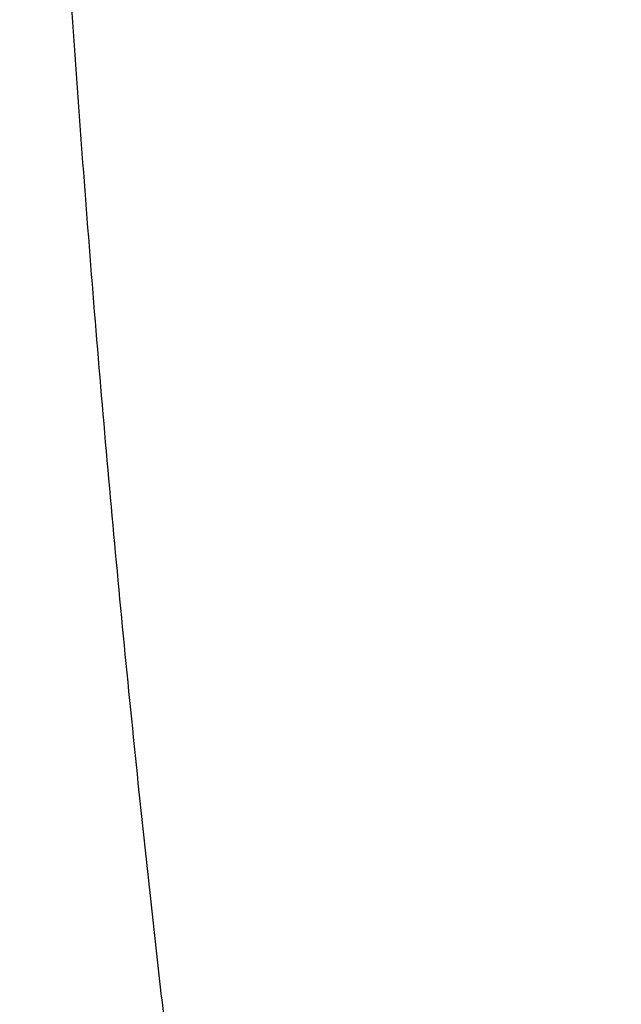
# Model space of a CAD drawing. Header units: inches. Extents: x 0 to 34, y 0 to 22.
# Tile 37 of 56: x 25.541 to 25.758, y 15.081 to 15.436. Entities that reach past the tile are written whole.
import ezdxf

# ---------------------------------------------------------------- set-up
doc = ezdxf.new("R2010")
doc.units = ezdxf.units.IN
doc.header["$LTSCALE"] = 1.87
doc.header["$MEASUREMENT"] = 0
doc.layers.get('0').update_dxf_attribs({"linetype": 'CONTINUOUS'})

msp = doc.modelspace()

# ---------------------------------------------------------------- linework, layer by layer
at = {"color": 7, "linetype": 'CONTINUOUS'}
msp.add_open_spline([(25.7579, 14.18182), (25.74967, 14.21357), (25.73366, 14.27748), (25.71113, 14.37412), (25.68999, 14.47194), (25.67023, 14.57089), (25.65187, 14.67098), (25.63491, 14.77216), (25.61935, 14.87443), (25.60519, 14.97776), (25.59244, 15.08213), (25.5811, 15.18751), (25.57117, 15.29389), (25.56266, 15.40124), (25.55557, 15.50954), (25.54989, 15.61877), (25.54564, 15.7289), (25.5428, 15.8399), (25.54138, 15.95177), (25.54139, 16.06446), (25.54281, 16.17797), (25.54566, 16.29225), (25.54993, 16.4073), (25.55561, 16.52309), (25.56272, 16.63958), (25.57124, 16.75676), (25.58118, 16.8746), (25.59253, 16.99308), (25.60528, 17.11218), (25.61945, 17.23185), (25.63502, 17.35209), (25.65199, 17.47286), (25.67036, 17.59415), (25.69013, 17.71592), (25.71128, 17.83814), (25.73382, 17.9608), (25.74972, 18.04263), (25.7579, 18.08361)], degree=3, knots=[0, 0, 0, 0, 0.025012, 0.050236, 0.075672, 0.101321, 0.127184, 0.153262, 0.179556, 0.206066, 0.232791, 0.259733, 0.28689, 0.314262, 0.341849, 0.36965, 0.397664, 0.425889, 0.454326, 0.482972, 0.511825, 0.540885, 0.570149, 0.599616, 0.629283, 0.659148, 0.689209, 0.719463, 0.749908, 0.780542, 0.811361, 0.842362, 0.873543, 0.904901, 0.936431, 0.968132, 1, 1, 1, 1], dxfattribs=at)

doc.saveas('drawing.dxf')
